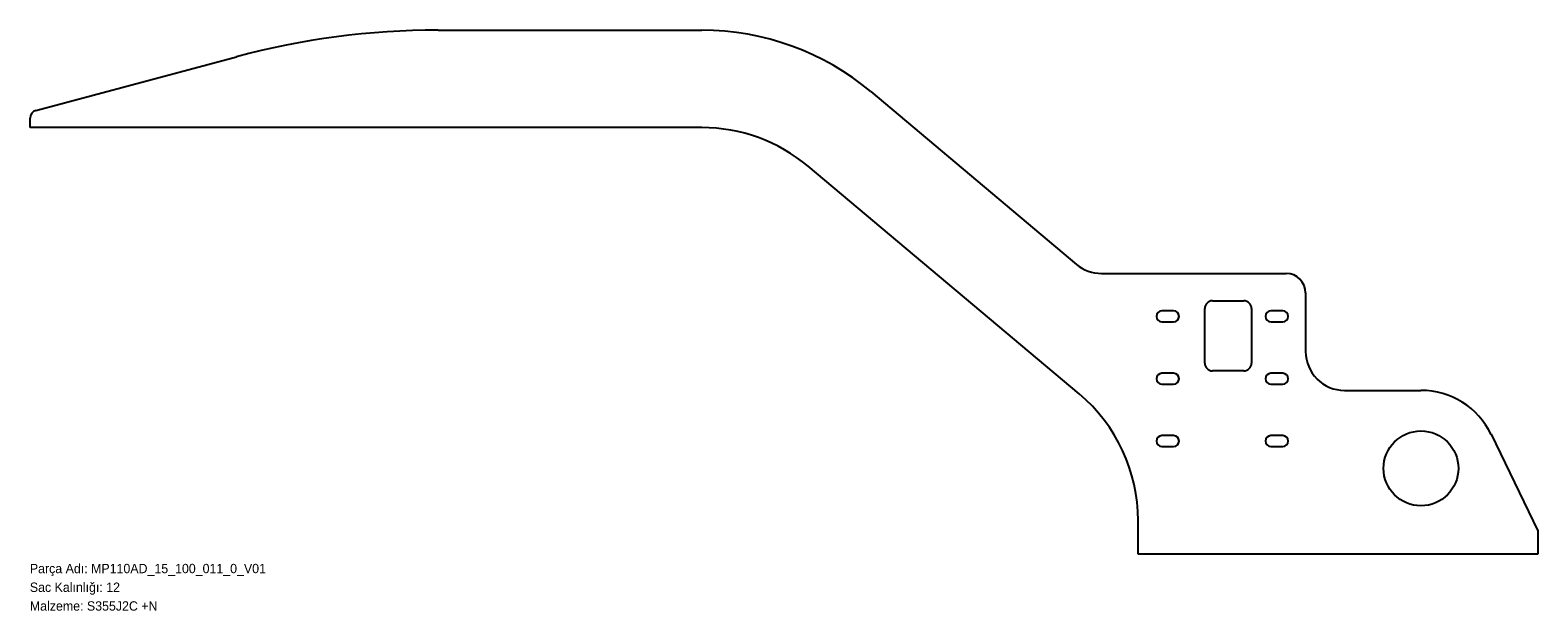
# Model space of a CAD drawing. Header units: millimetres. Extents: x 0 to 1935, y -72 to 672.
import ezdxf

# ---------------------------------------------------------------- set-up
doc = ezdxf.new("R2010")
doc.units = ezdxf.units.MM
doc.linetypes.add('SLD-Katı', pattern=[0])
doc.linetypes.add('SLD-Sürekli', pattern=[0])
doc.layers.add('METIN', color=96, linetype='SLD-Katı')
doc.styles.add('SLDTEXTSTYLE0', font='ARIAL.TTF', dxfattribs={"width": 0.948, "bigfont": 'bigfont'})
doc.styles.add('SLDTEXTSTYLE1', font='ARIAL.TTF', dxfattribs={"width": 0.948})

msp = doc.modelspace()

# ---------------------------------------------------------------- linework, layer by layer
at = {"color": 7, "linetype": 'SLD-Sürekli', "lineweight": 25}
for p, q in [((523.9, 672.4), (862.6, 672.4)), ((7.8, 569.4), (265.1, 638.3)), ((1079.2, 593.6), (1343.1, 372.1)), ((0.4, 547.4), (0.4, 559.7)), ((862.6, 547.4), (0.4, 547.4)), ((1346.7, 206), (998.9, 497.8)), ((1375.3, 360.4), (1612.4, 360.4)), ((1637.4, 335.4), (1637.4, 260.4)), ((1467.9, 312.4), (1452.9, 312.4)), ((1507.9, 245.4), (1507.9, 315.4)), ((1517.9, 325.4), (1557.9, 325.4)), ((1567.9, 315.4), (1567.9, 245.4)), ((1607.9, 312.4), (1592.9, 312.4)), ((1452.9, 298.4), (1467.9, 298.4)), ((1592.9, 298.4), (1607.9, 298.4)), ((1467.9, 232.4), (1452.9, 232.4)), ((1557.9, 235.4), (1517.9, 235.4)), ((1607.9, 232.4), (1592.9, 232.4)), ((1452.9, 218.4), (1467.9, 218.4)), ((1592.9, 218.4), (1607.9, 218.4)), ((1687.4, 210.4), (1785.4, 210.4)), ((1467.9, 152.4), (1452.9, 152.4)), ((1452.9, 138.4), (1467.9, 138.4)), ((1607.9, 152.4), (1592.9, 152.4)), ((1592.9, 138.4), (1607.9, 138.4)), ((1875.4, 154.1), (1935.4, 30.4)), ((1422.4, 0.4), (1422.4, 43.6)), ((1935.4, 30.4), (1935.4, 0.4)), ((1935.4, 0.4), (1422.4, 0.4))]:
    msp.add_line(p, q, dxfattribs=at)
msp.add_circle((1785.4, 110.4), 48, dxfattribs=at)
for centre, radius, start, end in [((523.9, -327.6), 1000, 90, 105), ((862.6, 335.4), 337, 50, 90), ((10.4, 559.7), 10, 105, 180), ((862.6, 335.4), 212, 50, 90), ((1375.3, 410.4), 50, 230, 270), ((1612.4, 335.4), 25, 0, 90), ((1452.9, 305.4), 7, 90, 270), ((1467.9, 305.4), 7, 270, 90), ((1517.9, 315.4), 10, 90, 180), ((1557.9, 315.4), 10, 0, 90), ((1592.9, 305.4), 7, 90, 270), ((1607.9, 305.4), 7, 270, 90), ((1687.4, 260.4), 50, 180, 270), ((1452.9, 225.4), 7, 90, 270), ((1467.9, 225.4), 7, 270, 90), ((1517.9, 245.4), 10, 180, 270), ((1557.9, 245.4), 10, 270, 0), ((1592.9, 225.4), 7, 90, 270), ((1607.9, 225.4), 7, 270, 90), ((1210.4, 43.6), 212, 0, 50), ((1785.4, 110.4), 100, 25.8956, 90), ((1452.9, 145.4), 7, 90, 270), ((1467.9, 145.4), 7, 270, 90), ((1592.9, 145.4), 7, 90, 270), ((1607.9, 145.4), 7, 270, 90)]:
    msp.add_arc(centre, radius, start, end, dxfattribs=at)

# ---------------------------------------------------------------- texts
at = {"layer": 'METIN', "char_height": 12, "attachment_point": 1}
for s, insert, style in [('Parça Adı: MP110AD_15_100_011_0_V01', (0, -12), 'SLDTEXTSTYLE0'), ('Sac Kalınlığı: 12', (0, -36), 'SLDTEXTSTYLE0'), ('Malzeme: S355J2C +N', (0, -60), 'SLDTEXTSTYLE1')]:
    msp.add_mtext(s, dxfattribs=dict(at, insert=insert, style=style))

doc.saveas('drawing.dxf')
